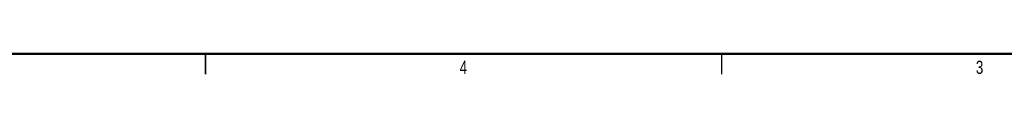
# Model space of a CAD drawing. Header units: inches. Extents: x 0.1 to 87.3, y 0.1 to 33.9.
# Tile 80 of 174: x 34.126 to 52.009, y 0.125 to 0.5. Entities that reach past the tile are written whole.
import ezdxf

# ---------------------------------------------------------------- set-up
doc = ezdxf.new("R2010")
doc.units = ezdxf.units.IN
doc.header["$MEASUREMENT"] = 0
doc.styles.add('SLDTEXTSTYLE0', font='TXT', dxfattribs={"width": 0.75})

msp = doc.modelspace()

# ---------------------------------------------------------------- linework, layer by layer
at = {"color": 7, "linetype": 'Continuous', "lineweight": 50}
msp.add_line((74.5, 0.5), (0.5, 0.5), dxfattribs=at)
at = {"color": 7, "linetype": 'Continuous', "lineweight": 25}
for p, q in [((37.5, 0.12496), (37.5, 0.50004)), ((37.5, 0.5), (37.5, 0.125)), ((46.875, 0.5), (46.875, 0.125))]:
    msp.add_line(p, q, dxfattribs=at)

# ---------------------------------------------------------------- texts
at = {"color": 7, "linetype": 'Continuous', "lineweight": 0, "char_height": 0.24, "attachment_point": 2, "style": 'SLDTEXTSTYLE0'}
for s, insert in [('4', (42.18508, 0.37259)), ('3', (51.56008, 0.37259))]:
    msp.add_mtext(s, dxfattribs=dict(at, insert=insert))

doc.saveas('drawing.dxf')
